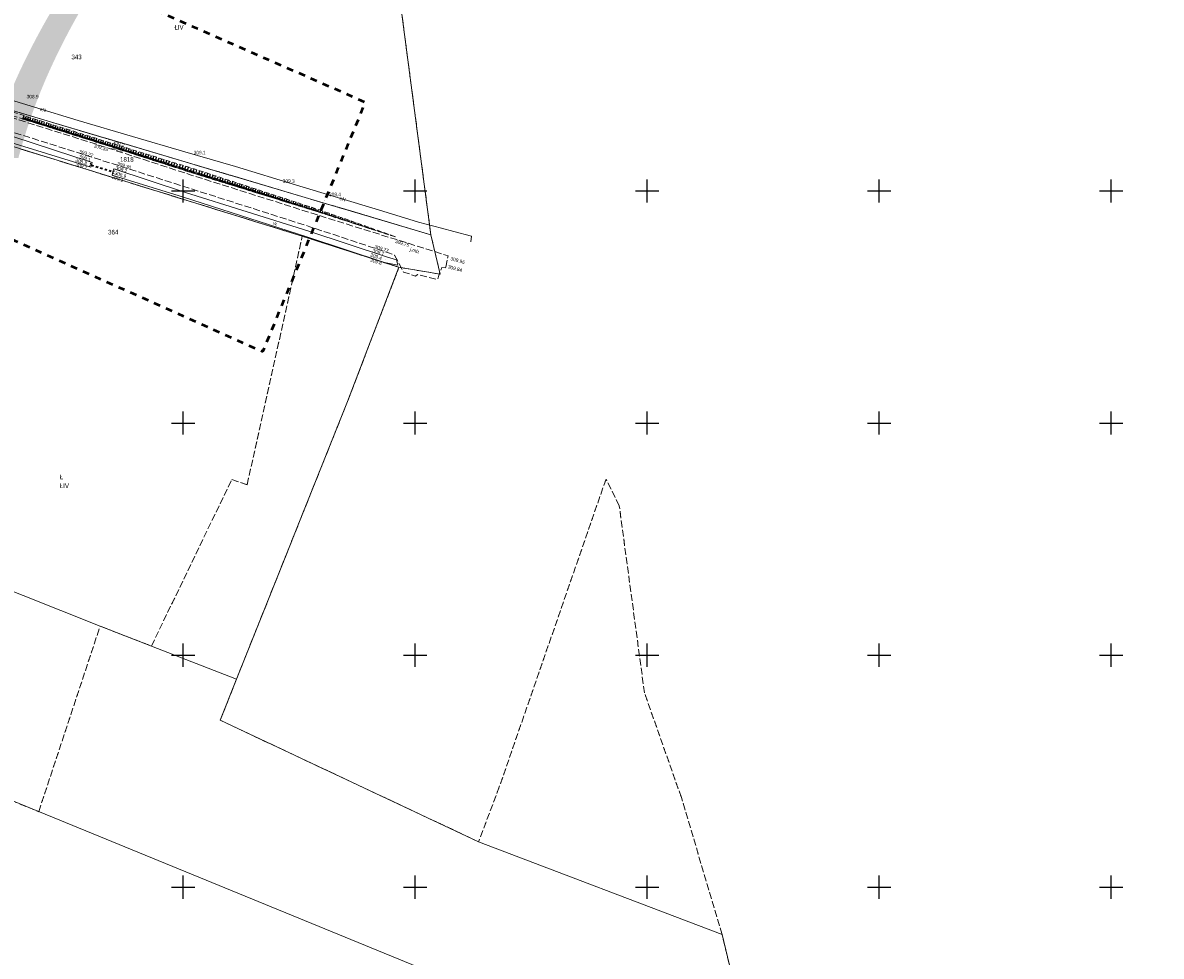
# Model space of a CAD drawing. Header units: metres. Extents: x 7523615 to 7533948, y 5492686 to 5502120.
# Tile 232 of 256: x 7531665 to 7531911, y 5497035 to 5497236. Entities that reach past the tile are written whole.
import ezdxf
from ezdxf.enums import TextEntityAlignment as Align

# ---------------------------------------------------------------- set-up
doc = ezdxf.new("R2010")
doc.units = ezdxf.units.M
for name, pattern in [('1.0_0.5', [1.5, 1, -0.5]), ('1.4_1.4', [2.8, 1.4, -1.4]), ('1.5_0.5', [2, 1.5, -0.5]), ('219-500', [0]), ('egkk-500', [2, 1.5, -0.5]), ('egug-500', [1, 0.5, -0.5]), ('otkz_500', [1, 0.5, -0.5])]:
    doc.linetypes.add(name, pattern=pattern)
doc.layers.get('0').update_dxf_attribs({"color": 2, "lineweight": 5})
doc.styles.get("Standard").update_dxf_attribs({"font": 'Working1250', "width": 0.75})

# ---------------------------------------------------------------- blocks, each defined once
blk = doc.blocks.new('203')
at = {"linetype": 'Continuous', "lineweight": 0}
h = blk.add_hatch(color=0, dxfattribs=at)
edge = h.paths.add_edge_path()
edge.add_arc((0, 0), 0.045, 0, 360)
blk = doc.blocks.new('PW01')
at = {"linetype": 'Continuous', "lineweight": 13}
h = blk.add_hatch(color=0, dxfattribs=at)
edge = h.paths.add_edge_path()
edge.add_arc((0, 0), 0.045, 0, 360)
blk = doc.blocks.new('IB05')
at = {"color": 0, "linetype": 'Continuous', "lineweight": 13}
for q in [(0.354, 0.354), (0.354, -0.354)]:
    blk.add_line((0, 0), q, dxfattribs=at)
blk = doc.blocks.new('RAMKA500K')
at = {"color": 0}
for p, q in [((100, 197.5), (100, 202.5)), ((150, 197.5), (150, 202.5)), ((200, 197.5), (200, 202.5)), ((250, 197.5), (250, 202.5)), ((300, 197.5), (300, 202.5)), ((97.5, 200), (102.5, 200)), ((147.5, 200), (152.5, 200)), ((197.5, 200), (202.5, 200)), ((247.5, 200), (252.5, 200)), ((297.5, 200), (302.5, 200)), ((100, 147.5), (100, 152.5)), ((150, 147.5), (150, 152.5)), ((200, 147.5), (200, 152.5)), ((250, 147.5), (250, 152.5)), ((300, 147.5), (300, 152.5)), ((97.5, 150), (102.5, 150)), ((147.5, 150), (152.5, 150)), ((197.5, 150), (202.5, 150)), ((247.5, 150), (252.5, 150)), ((297.5, 150), (302.5, 150)), ((100, 97.5), (100, 102.5)), ((150, 97.5), (150, 102.5)), ((200, 97.5), (200, 102.5)), ((250, 97.5), (250, 102.5)), ((300, 97.5), (300, 102.5)), ((97.5, 100), (102.5, 100)), ((147.5, 100), (152.5, 100)), ((197.5, 100), (202.5, 100)), ((247.5, 100), (252.5, 100)), ((297.5, 100), (302.5, 100)), ((100, 47.5), (100, 52.5)), ((150, 47.5), (150, 52.5)), ((200, 47.5), (200, 52.5)), ((250, 47.5), (250, 52.5)), ((300, 47.5), (300, 52.5)), ((97.5, 50), (102.5, 50)), ((147.5, 50), (152.5, 50)), ((197.5, 50), (202.5, 50)), ((247.5, 50), (252.5, 50)), ((297.5, 50), (302.5, 50))]:
    blk.add_line(p, q, dxfattribs=at)

msp = doc.modelspace()

# ---------------------------------------------------------------- linework, layer by layer
at = {"layer": '000 Inne (niezydentyfikowane)', "color": 7, "linetype": 'CONTINUOUS', "lineweight": 25, "flags": 128}
for points in [[(7531665.48, 5497215.5), (7531665.71, 5497216.24)], [(7531665.72, 5497215.42), (7531665.84, 5497215.79)], [(7531665.97, 5497215.34), (7531666.2, 5497216.08)], [(7531666.22, 5497215.27), (7531666.33, 5497215.63)], [(7531666.46, 5497215.19), (7531666.69, 5497215.93)], [(7531666.71, 5497215.11), (7531666.82, 5497215.48)], [(7531666.95, 5497215.03), (7531667.18, 5497215.77)], [(7531667.2, 5497214.96), (7531667.31, 5497215.33)], [(7531667.44, 5497214.88), (7531667.67, 5497215.62)], [(7531667.69, 5497214.8), (7531667.8, 5497215.17)], [(7531667.93, 5497214.73), (7531668.17, 5497215.46)], [(7531668.18, 5497214.65), (7531668.3, 5497215.02)], [(7531668.42, 5497214.57), (7531668.66, 5497215.31)], [(7531668.67, 5497214.49), (7531668.79, 5497214.86)], [(7531668.92, 5497214.42), (7531669.15, 5497215.15)], [(7531669.16, 5497214.34), (7531669.28, 5497214.71)], [(7531669.41, 5497214.26), (7531669.64, 5497215)], [(7531669.65, 5497214.18), (7531669.77, 5497214.55)], [(7531669.9, 5497214.11), (7531670.13, 5497214.84)], [(7531670.14, 5497214.03), (7531670.26, 5497214.4)], [(7531670.39, 5497213.95), (7531670.62, 5497214.69)], [(7531670.63, 5497213.88), (7531670.75, 5497214.24)], [(7531670.88, 5497213.8), (7531671.11, 5497214.53)], [(7531671.12, 5497213.72), (7531671.24, 5497214.09)], [(7531671.37, 5497213.64), (7531671.6, 5497214.38)], [(7531671.61, 5497213.57), (7531671.73, 5497213.93)], [(7531671.86, 5497213.49), (7531672.09, 5497214.22)], [(7531672.1, 5497213.41), (7531672.22, 5497213.78)], [(7531672.35, 5497213.33), (7531672.58, 5497214.07)], [(7531672.84, 5497213.18), (7531673.07, 5497213.92)], [(7531673.33, 5497213.03), (7531673.56, 5497213.76)], [(7531672.6, 5497213.26), (7531672.71, 5497213.62)], [(7531673.09, 5497213.1), (7531673.2, 5497213.47)], [(7531673.58, 5497212.95), (7531673.69, 5497213.32)], [(7531673.82, 5497212.87), (7531674.05, 5497213.61)], [(7531674.07, 5497212.79), (7531674.18, 5497213.16)], [(7531674.31, 5497212.72), (7531674.54, 5497213.45)], [(7531674.56, 5497212.64), (7531674.67, 5497213.01)], [(7531674.8, 5497212.56), (7531675.03, 5497213.3)], [(7531675.05, 5497212.49), (7531675.16, 5497212.85)], [(7531675.29, 5497212.41), (7531675.52, 5497213.14)], [(7531675.54, 5497212.33), (7531675.65, 5497212.7)], [(7531675.78, 5497212.25), (7531676.01, 5497212.99)], [(7531676.03, 5497212.18), (7531676.14, 5497212.54)], [(7531676.27, 5497212.1), (7531676.5, 5497212.83)], [(7531676.52, 5497212.02), (7531676.63, 5497212.39)], [(7531676.76, 5497211.94), (7531676.99, 5497212.68)], [(7531677.01, 5497211.87), (7531677.12, 5497212.24)], [(7531677.25, 5497211.79), (7531677.48, 5497212.53)], [(7531677.5, 5497211.71), (7531677.61, 5497212.08)], [(7531677.74, 5497211.64), (7531677.97, 5497212.37)], [(7531677.99, 5497211.56), (7531678.1, 5497211.93)], [(7531678.23, 5497211.48), (7531678.46, 5497212.22)], [(7531678.48, 5497211.41), (7531678.59, 5497211.77)], [(7531678.72, 5497211.33), (7531678.95, 5497212.06)], [(7531678.97, 5497211.25), (7531679.08, 5497211.62)], [(7531679.21, 5497211.17), (7531679.44, 5497211.91)], [(7531679.46, 5497211.1), (7531679.57, 5497211.46)], [(7531679.7, 5497211.02), (7531679.93, 5497211.75)], [(7531679.95, 5497210.94), (7531680.06, 5497211.31)], [(7531680.19, 5497210.87), (7531680.42, 5497211.6)], [(7531680.68, 5497210.71), (7531680.91, 5497211.45)], [(7531681.17, 5497210.56), (7531681.4, 5497211.29)], [(7531680.44, 5497210.79), (7531680.55, 5497211.16)], [(7531680.92, 5497210.63), (7531681.04, 5497211)], [(7531681.41, 5497210.48), (7531681.53, 5497210.85)], [(7531681.66, 5497210.4), (7531681.89, 5497211.14)], [(7531681.9, 5497210.33), (7531682.02, 5497210.69)], [(7531682.15, 5497210.25), (7531682.38, 5497210.98)], [(7531682.39, 5497210.17), (7531682.51, 5497210.54)], [(7531682.64, 5497210.09), (7531682.87, 5497210.83)], [(7531682.88, 5497210.02), (7531683, 5497210.38)], [(7531683.13, 5497209.94), (7531683.36, 5497210.67)], [(7531683.37, 5497209.86), (7531683.49, 5497210.23)], [(7531683.62, 5497209.79), (7531683.85, 5497210.52)], [(7531683.86, 5497209.71), (7531683.98, 5497210.08)], [(7531684.11, 5497209.63), (7531684.34, 5497210.37)], [(7531684.35, 5497209.55), (7531684.47, 5497209.92)], [(7531684.6, 5497209.48), (7531684.83, 5497210.21)], [(7531684.84, 5497209.4), (7531684.96, 5497209.77)], [(7531685.09, 5497209.32), (7531685.33, 5497210.06)], [(7531685.34, 5497209.24), (7531685.46, 5497209.61)], [(7531685.59, 5497209.16), (7531685.83, 5497209.9)], [(7531685.84, 5497209.08), (7531685.96, 5497209.45)], [(7531686.09, 5497209), (7531686.33, 5497209.75)], [(7531686.34, 5497208.92), (7531686.46, 5497209.29)], [(7531686.59, 5497208.83), (7531686.83, 5497209.59)], [(7531686.84, 5497208.75), (7531686.96, 5497209.13)], [(7531687.09, 5497208.67), (7531687.34, 5497209.43)], [(7531687.35, 5497208.59), (7531687.47, 5497208.97)], [(7531687.6, 5497208.51), (7531687.85, 5497209.27)], [(7531688.12, 5497208.34), (7531688.37, 5497209.11)], [(7531688.63, 5497208.18), (7531688.88, 5497208.95)], [(7531687.86, 5497208.42), (7531687.98, 5497208.81)], [(7531688.38, 5497208.26), (7531688.5, 5497208.65)], [(7531688.89, 5497208.09), (7531689.02, 5497208.48)], [(7531689.15, 5497208.01), (7531689.4, 5497208.79)], [(7531689.41, 5497207.92), (7531689.54, 5497208.32)], [(7531689.68, 5497207.84), (7531689.93, 5497208.63)], [(7531689.94, 5497207.76), (7531690.07, 5497208.15)], [(7531690.2, 5497207.67), (7531690.46, 5497208.46)], [(7531690.47, 5497207.59), (7531690.6, 5497207.98)], [(7531690.73, 5497207.5), (7531690.99, 5497208.3)], [(7531691, 5497207.41), (7531691.13, 5497207.81)], [(7531691.27, 5497207.33), (7531691.52, 5497208.13)], [(7531691.54, 5497207.24), (7531691.66, 5497207.64)], [(7531691.8, 5497207.16), (7531692.06, 5497207.96)], [(7531692.07, 5497207.07), (7531692.2, 5497207.47)], [(7531692.34, 5497206.98), (7531692.61, 5497207.79)], [(7531692.62, 5497206.89), (7531692.75, 5497207.3)], [(7531692.89, 5497206.81), (7531693.15, 5497207.62)], [(7531693.16, 5497206.72), (7531693.29, 5497207.13)], [(7531693.44, 5497206.63), (7531693.7, 5497207.45)], [(7531693.71, 5497206.54), (7531693.84, 5497206.95)], [(7531693.99, 5497206.45), (7531694.25, 5497207.28)], [(7531694.27, 5497206.36), (7531694.4, 5497206.78)], [(7531694.54, 5497206.27), (7531694.81, 5497207.11)], [(7531694.82, 5497206.18), (7531694.96, 5497206.6)], [(7531695.1, 5497206.09), (7531695.37, 5497206.93)], [(7531695.38, 5497206), (7531695.52, 5497206.42)], [(7531695.66, 5497205.91), (7531695.94, 5497206.76)], [(7531696.23, 5497205.73), (7531696.5, 5497206.58)], [(7531696.8, 5497205.55), (7531697.08, 5497206.4)], [(7531695.95, 5497205.82), (7531696.08, 5497206.25)], [(7531696.52, 5497205.64), (7531696.65, 5497206.07)], [(7531697.09, 5497205.46), (7531697.22, 5497205.88)], [(7531697.37, 5497205.36), (7531697.65, 5497206.22)], [(7531697.66, 5497205.27), (7531697.8, 5497205.7)], [(7531697.95, 5497205.18), (7531698.23, 5497206.04)], [(7531698.24, 5497205.08), (7531698.38, 5497205.52)], [(7531698.53, 5497204.99), (7531698.81, 5497205.86)], [(7531698.82, 5497204.9), (7531698.97, 5497205.33)], [(7531699.12, 5497204.8), (7531699.4, 5497205.68)], [(7531699.41, 5497204.71), (7531699.55, 5497205.15)], [(7531699.71, 5497204.61), (7531699.99, 5497205.5)], [(7531700, 5497204.52), (7531700.15, 5497204.96)], [(7531700.3, 5497204.42), (7531700.59, 5497205.31)], [(7531700.6, 5497204.33), (7531700.74, 5497204.77)], [(7531700.9, 5497204.23), (7531701.18, 5497205.13)], [(7531701.2, 5497204.13), (7531701.34, 5497204.58)], [(7531701.5, 5497204.04), (7531701.79, 5497204.94)], [(7531701.8, 5497203.94), (7531701.94, 5497204.39)], [(7531702.1, 5497203.84), (7531702.38, 5497204.75)], [(7531702.4, 5497203.75), (7531702.54, 5497204.2)], [(7531702.7, 5497203.66), (7531702.98, 5497204.56)], [(7531703, 5497203.57), (7531703.14, 5497204.01)], [(7531703.29, 5497203.47), (7531703.57, 5497204.36)], [(7531703.88, 5497203.29), (7531704.16, 5497204.17)], [(7531704.46, 5497203.11), (7531704.73, 5497203.98)], [(7531703.59, 5497203.38), (7531703.73, 5497203.83)], [(7531704.17, 5497203.2), (7531704.31, 5497203.64)], [(7531704.75, 5497203.02), (7531704.89, 5497203.46)], [(7531705.04, 5497202.93), (7531705.31, 5497203.8)], [(7531705.33, 5497202.84), (7531705.46, 5497203.27)], [(7531705.61, 5497202.76), (7531705.88, 5497203.61)], [(7531705.89, 5497202.67), (7531706.03, 5497203.09)], [(7531706.18, 5497202.58), (7531706.44, 5497203.43)], [(7531706.46, 5497202.49), (7531706.59, 5497202.92)], [(7531706.73, 5497202.41), (7531706.99, 5497203.25)], [(7531707.01, 5497202.32), (7531707.14, 5497202.74)], [(7531707.29, 5497202.24), (7531707.54, 5497203.07)], [(7531707.56, 5497202.15), (7531707.69, 5497202.56)], [(7531707.84, 5497202.07), (7531708.09, 5497202.89)], [(7531708.11, 5497201.98), (7531708.23, 5497202.39)], [(7531708.38, 5497201.9), (7531708.63, 5497202.71)], [(7531708.65, 5497201.82), (7531708.77, 5497202.22)], [(7531708.91, 5497201.73), (7531709.16, 5497202.54)], [(7531709.18, 5497201.65), (7531709.3, 5497202.05)], [(7531709.45, 5497201.57), (7531709.69, 5497202.36)], [(7531709.71, 5497201.49), (7531709.83, 5497201.88)], [(7531709.97, 5497201.4), (7531710.22, 5497202.19)], [(7531710.23, 5497201.32), (7531710.35, 5497201.72)], [(7531710.49, 5497201.24), (7531710.73, 5497202.02)], [(7531710.75, 5497201.16), (7531710.87, 5497201.55)], [(7531711.01, 5497201.08), (7531711.25, 5497201.86)], [(7531711.52, 5497200.93), (7531711.75, 5497201.69)], [(7531712.02, 5497200.77), (7531712.26, 5497201.53)], [(7531711.26, 5497201), (7531711.38, 5497201.39)], [(7531711.77, 5497200.85), (7531711.89, 5497201.23)], [(7531712.27, 5497200.69), (7531712.39, 5497201.07)], [(7531712.52, 5497200.61), (7531712.75, 5497201.36)], [(7531712.77, 5497200.54), (7531712.89, 5497200.91)], [(7531713.02, 5497200.46), (7531713.25, 5497201.2)], [(7531713.26, 5497200.38), (7531713.38, 5497200.75)], [(7531713.51, 5497200.31), (7531713.74, 5497201.04)], [(7531713.75, 5497200.23), (7531713.86, 5497200.6)], [(7531713.99, 5497200.16), (7531714.22, 5497200.89)], [(7531714.23, 5497200.08), (7531714.35, 5497200.45)], [(7531714.47, 5497200.01), (7531714.7, 5497200.73)], [(7531714.71, 5497199.94), (7531714.82, 5497200.29)], [(7531714.95, 5497199.86), (7531715.18, 5497200.57)], [(7531715.2, 5497199.79), (7531715.31, 5497200.14)], [(7531715.44, 5497199.71), (7531715.66, 5497200.42)], [(7531715.68, 5497199.64), (7531715.79, 5497199.99)], [(7531715.92, 5497199.56), (7531716.14, 5497200.26)], [(7531716.17, 5497199.49), (7531716.27, 5497199.83)], [(7531716.41, 5497199.41), (7531716.62, 5497200.1)], [(7531716.65, 5497199.33), (7531716.76, 5497199.68)], [(7531716.89, 5497199.26), (7531717.11, 5497199.94)], [(7531717.14, 5497199.18), (7531717.24, 5497199.52)], [(7531717.38, 5497199.11), (7531717.59, 5497199.78)], [(7531717.62, 5497199.03), (7531717.72, 5497199.37)], [(7531717.86, 5497198.96), (7531718.07, 5497199.63)], [(7531718.11, 5497198.88), (7531718.21, 5497199.22)], [(7531718.35, 5497198.81), (7531718.55, 5497199.47)], [(7531718.59, 5497198.73), (7531718.69, 5497199.06)], [(7531718.83, 5497198.66), (7531719.04, 5497199.31)], [(7531719.32, 5497198.51), (7531719.52, 5497199.15)], [(7531719.08, 5497198.58), (7531719.18, 5497198.91)], [(7531719.56, 5497198.43), (7531719.66, 5497198.75)], [(7531719.8, 5497198.36), (7531720, 5497199)], [(7531720.04, 5497198.28), (7531720.14, 5497198.6)], [(7531720.29, 5497198.21), (7531720.48, 5497198.84)], [(7531720.53, 5497198.13), (7531720.63, 5497198.45)], [(7531720.77, 5497198.06), (7531720.96, 5497198.68)], [(7531721.01, 5497197.98), (7531721.11, 5497198.29)], [(7531721.26, 5497197.91), (7531721.45, 5497198.52)], [(7531721.5, 5497197.83), (7531721.59, 5497198.14)], [(7531721.74, 5497197.76), (7531721.93, 5497198.37)], [(7531721.98, 5497197.68), (7531722.08, 5497197.98)], [(7531722.23, 5497197.61), (7531722.41, 5497198.21)], [(7531722.47, 5497197.53), (7531722.56, 5497197.83)], [(7531722.71, 5497197.46), (7531722.89, 5497198.05)], [(7531722.95, 5497197.38), (7531723.04, 5497197.68)], [(7531723.2, 5497197.31), (7531723.38, 5497197.89)], [(7531723.44, 5497197.23), (7531723.53, 5497197.52)], [(7531723.68, 5497197.16), (7531723.86, 5497197.74)], [(7531723.92, 5497197.08), (7531724.01, 5497197.37)], [(7531724.16, 5497197.01), (7531724.34, 5497197.58)], [(7531724.41, 5497196.93), (7531724.49, 5497197.22)], [(7531724.65, 5497196.86), (7531724.82, 5497197.42)], [(7531724.89, 5497196.78), (7531724.98, 5497197.06)], [(7531725.13, 5497196.71), (7531725.31, 5497197.26)], [(7531725.38, 5497196.63), (7531725.46, 5497196.91)], [(7531725.62, 5497196.56), (7531725.79, 5497197.11)], [(7531725.86, 5497196.48), (7531725.95, 5497196.75)], [(7531726.1, 5497196.41), (7531726.27, 5497196.95)], [(7531726.35, 5497196.33), (7531726.43, 5497196.6)], [(7531726.59, 5497196.26), (7531726.75, 5497196.79)], [(7531727.07, 5497196.11), (7531727.24, 5497196.63)], [(7531726.83, 5497196.18), (7531726.91, 5497196.45)], [(7531727.32, 5497196.03), (7531727.4, 5497196.29)], [(7531727.56, 5497195.96), (7531727.72, 5497196.47)], [(7531727.8, 5497195.88), (7531727.88, 5497196.14)], [(7531728.04, 5497195.8), (7531728.2, 5497196.32)], [(7531728.28, 5497195.73), (7531728.36, 5497195.98)], [(7531728.53, 5497195.65), (7531728.68, 5497196.16)], [(7531728.77, 5497195.58), (7531728.85, 5497195.83)], [(7531729.01, 5497195.5), (7531729.17, 5497196)], [(7531729.25, 5497195.43), (7531729.33, 5497195.68)], [(7531729.5, 5497195.35), (7531729.65, 5497195.84)], [(7531729.74, 5497195.27), (7531729.81, 5497195.51)], [(7531729.98, 5497195.2), (7531730.13, 5497195.67)], [(7531730.22, 5497195.12), (7531730.3, 5497195.35)], [(7531730.46, 5497195.04), (7531730.61, 5497195.5)], [(7531730.7, 5497194.96), (7531730.78, 5497195.19)], [(7531730.94, 5497194.88), (7531731.09, 5497195.33)], [(7531731.19, 5497194.81), (7531731.26, 5497195.03)], [(7531731.43, 5497194.73), (7531731.57, 5497195.16)], [(7531731.67, 5497194.65), (7531731.74, 5497194.86)], [(7531731.91, 5497194.57), (7531732.05, 5497194.99)], [(7531732.15, 5497194.49), (7531732.22, 5497194.7)], [(7531732.39, 5497194.42), (7531732.52, 5497194.82)], [(7531732.63, 5497194.34), (7531732.7, 5497194.54)], [(7531732.88, 5497194.26), (7531733, 5497194.65)], [(7531733.12, 5497194.18), (7531733.18, 5497194.37)], [(7531733.36, 5497194.11), (7531733.48, 5497194.48)], [(7531733.6, 5497194.03), (7531733.66, 5497194.21)], [(7531733.84, 5497193.95), (7531733.96, 5497194.31)], [(7531734.33, 5497193.79), (7531734.44, 5497194.14)], [(7531734.08, 5497193.87), (7531734.14, 5497194.05)], [(7531734.57, 5497193.72), (7531734.62, 5497193.89)], [(7531734.81, 5497193.64), (7531734.92, 5497193.97)], [(7531735.05, 5497193.56), (7531735.1, 5497193.72)], [(7531735.29, 5497193.48), (7531735.39, 5497193.8)], [(7531735.53, 5497193.41), (7531735.58, 5497193.56)], [(7531735.77, 5497193.33), (7531735.87, 5497193.63)], [(7531736.02, 5497193.25), (7531736.06, 5497193.4)], [(7531736.26, 5497193.17), (7531736.35, 5497193.46)], [(7531736.5, 5497193.09), (7531736.54, 5497193.23)], [(7531736.74, 5497193.02), (7531736.83, 5497193.29)], [(7531736.98, 5497192.94), (7531737.02, 5497193.07)], [(7531737.22, 5497192.86), (7531737.31, 5497193.12)], [(7531737.46, 5497192.78), (7531737.51, 5497192.91)], [(7531737.71, 5497192.7), (7531737.79, 5497192.95)], [(7531737.95, 5497192.63), (7531737.99, 5497192.75)], [(7531738.19, 5497192.55), (7531738.26, 5497192.78)], [(7531738.43, 5497192.47), (7531738.47, 5497192.58)], [(7531738.67, 5497192.39), (7531738.74, 5497192.61)], [(7531738.91, 5497192.32), (7531738.95, 5497192.42)], [(7531739.16, 5497192.24), (7531739.22, 5497192.44)], [(7531739.4, 5497192.16), (7531739.43, 5497192.26)], [(7531739.64, 5497192.08), (7531739.7, 5497192.27)], [(7531739.88, 5497192), (7531739.91, 5497192.09)], [(7531740.12, 5497191.93), (7531740.18, 5497192.1)], [(7531740.36, 5497191.85), (7531740.39, 5497191.93)], [(7531740.6, 5497191.77), (7531740.66, 5497191.93)], [(7531740.85, 5497191.69), (7531740.87, 5497191.77)], [(7531741.09, 5497191.61), (7531741.13, 5497191.76)], [(7531741.33, 5497191.54), (7531741.35, 5497191.61)], [(7531741.57, 5497191.46), (7531741.61, 5497191.59)], [(7531741.81, 5497191.38), (7531741.83, 5497191.44)], [(7531742.05, 5497191.3), (7531742.09, 5497191.42)], [(7531742.29, 5497191.23), (7531742.31, 5497191.28)], [(7531742.54, 5497191.15), (7531742.57, 5497191.25)], [(7531742.78, 5497191.07), (7531742.79, 5497191.12)], [(7531743.02, 5497190.99), (7531743.05, 5497191.08)], [(7531743.26, 5497190.91), (7531743.27, 5497190.95)], [(7531743.5, 5497190.84), (7531743.53, 5497190.91)], [(7531743.74, 5497190.76), (7531743.75, 5497190.79)], [(7531743.99, 5497190.68), (7531744, 5497190.74)], [(7531744.23, 5497190.6), (7531744.23, 5497190.63)], [(7531744.47, 5497190.52), (7531744.48, 5497190.57)], [(7531744.71, 5497190.45), (7531744.72, 5497190.46)], [(7531744.95, 5497190.37), (7531744.96, 5497190.4)], [(7531745.19, 5497190.29), (7531745.2, 5497190.3)], [(7531745.43, 5497190.21), (7531745.44, 5497190.23)]]:
    msp.add_lwpolyline(points, dxfattribs=at)
at = {"layer": '217-kontur klasyfikacyjny', "color": 7, "linetype": 'egkk-500', "lineweight": 18, "flags": 128}
for points in [[(7531753.38, 5497190.57), (7531744.54, 5497257.81)], [(7531725.68, 5497190.26), (7531623.42, 5497221.92)], [(7531648.85, 5497221.58), (7531753.38, 5497190.57)], [(7531713.79, 5497136.72), (7531725.68, 5497190.26)], [(7531746.5, 5497183.55), (7531725.68, 5497190.26)], [(7531735.43, 5497154.67), (7531746.5, 5497183.55)], [(7531711.5, 5497094.83), (7531735.43, 5497154.67)], [(7531693.18, 5497101.96), (7531710.48, 5497137.83)], [(7531710.48, 5497137.83), (7531713.79, 5497136.72)], [(7531791.13, 5497137.94), (7531768.13, 5497071.59)], [(7531793.98, 5497132.19), (7531791.13, 5497137.94)], [(7531799.42, 5497091.84), (7531793.98, 5497132.19)], [(7531668.87, 5497066.27), (7531682.1, 5497106.24)], [(7531682.1, 5497106.24), (7531693.18, 5497101.96)], [(7531708, 5497085.96), (7531711.5, 5497094.83)], [(7531807.37, 5497069.32), (7531799.42, 5497091.84)], [(7531763.66, 5497059.79), (7531708, 5497085.96)], [(7531635.12, 5497080.1), (7531668.87, 5497066.27)], [(7531768.13, 5497071.59), (7531763.66, 5497059.79)], [(7531816.15, 5497039.79), (7531807.37, 5497069.32)], [(7531825.11, 5497002.26), (7531816.15, 5497039.79)]]:
    msp.add_lwpolyline(points, dxfattribs=at)
at = {"layer": '218-kontur użytku gruntowego', "color": 7, "linetype": 'egug-500', "lineweight": 18, "flags": 128}
for points in [[(7531753.38, 5497190.57), (7531744.54, 5497257.81)], [(7531623.42, 5497221.92), (7531725.68, 5497190.26)], [(7531753.38, 5497190.57), (7531648.85, 5497221.58)], [(7531713.79, 5497136.72), (7531725.68, 5497190.26)], [(7531725.68, 5497190.26), (7531746.5, 5497183.55)], [(7531755.38, 5497182.07), (7531753.38, 5497190.57)], [(7531735.43, 5497154.67), (7531746.5, 5497183.55)], [(7531746.5, 5497183.55), (7531755.38, 5497182.07)], [(7531711.5, 5497094.83), (7531735.43, 5497154.67)], [(7531693.18, 5497101.96), (7531710.48, 5497137.83)], [(7531710.48, 5497137.83), (7531713.79, 5497136.72)], [(7531791.13, 5497137.94), (7531768.13, 5497071.59)], [(7531793.98, 5497132.19), (7531791.13, 5497137.94)], [(7531799.42, 5497091.84), (7531793.98, 5497132.19)], [(7531668.87, 5497066.27), (7531682.1, 5497106.24)], [(7531682.1, 5497106.24), (7531693.18, 5497101.96)], [(7531708, 5497085.96), (7531711.5, 5497094.83)], [(7531807.37, 5497069.32), (7531799.42, 5497091.84)], [(7531763.66, 5497059.79), (7531708, 5497085.96)], [(7531635.12, 5497080.1), (7531668.87, 5497066.27)], [(7531768.13, 5497071.59), (7531763.66, 5497059.79)], [(7531816.15, 5497039.79), (7531807.37, 5497069.32)], [(7531825.11, 5497002.26), (7531816.15, 5497039.79)]]:
    msp.add_lwpolyline(points, dxfattribs=at)
at = {"layer": '219-działka ewidencyjna', "color": 3, "linetype": '219-500', "lineweight": 18, "flags": 128}
for points in [[(7531744.54, 5497257.81), (7531753.38, 5497190.57)], [(7531623.42, 5497221.92), (7531725.68, 5497190.26)], [(7531648.85, 5497221.58), (7531753.38, 5497190.57)], [(7531725.68, 5497190.26), (7531746.5, 5497183.55)], [(7531753.38, 5497190.57), (7531755.38, 5497182.07)], [(7531735.43, 5497154.67), (7531746.5, 5497183.55)], [(7531746.5, 5497183.55), (7531755.38, 5497182.07)], [(7531711.5, 5497094.83), (7531735.43, 5497154.67)], [(7531581.76, 5497146.15), (7531682.1, 5497106.24)], [(7531559.99, 5497110.88), (7531825.11, 5497002.26)], [(7531682.1, 5497106.24), (7531693.18, 5497101.96)], [(7531693.18, 5497101.96), (7531711.5, 5497094.83)], [(7531711.5, 5497094.83), (7531708, 5497085.96)], [(7531763.66, 5497059.79), (7531708, 5497085.96)], [(7531763.66, 5497059.79), (7531816.15, 5497039.79)], [(7531825.11, 5497002.26), (7531816.15, 5497039.79)]]:
    msp.add_lwpolyline(points, dxfattribs=at)
at = {"layer": 'jezdnia', "color": 7, "linetype": '1.5_0.5', "lineweight": 18, "flags": 128}
msp.add_lwpolyline([(7531756.58, 5497183.47), (7531755.71, 5497183.54), (7531754.82, 5497180.92), (7531750.51, 5497181.98), (7531750.1, 5497181.68), (7531747.45, 5497182.53), (7531746.53, 5497184.33), (7531745.51, 5497186.17), (7531744.23, 5497186.69), (7531727.32, 5497192.29), (7531700.84, 5497200.75), (7531685.39, 5497205.67), (7531680.55, 5497207.22), (7531651.12, 5497216.52), (7531622.64, 5497225.35), (7531623.97, 5497227.99), (7531652.07, 5497219.27), (7531684.06, 5497209.18), (7531701.74, 5497203.44), (7531728.93, 5497194.83), (7531745.74, 5497189.59), (7531757.1, 5497186.04)], close=True, dxfattribs=at)
at = {"layer": 'przepust', "color": 7, "linetype": 'otkz_500', "lineweight": 35, "flags": 128}
msp.add_lwpolyline([(7531680.22, 5497205.57), (7531684.85, 5497204.14)], dxfattribs=at)
at = {"layer": 'przewód elektroenergetyczny podziemny', "color": 7, "linetype": 'CONTINUOUS', "lineweight": 18, "flags": 128}
msp.add_lwpolyline([(7531658.51, 5497220.92), (7531677.4, 5497215.18), (7531689.12, 5497211.74), (7531700.39, 5497208.42), (7531711.26, 5497205.24), (7531724.44, 5497201.26), (7531742.13, 5497195.95), (7531750.75, 5497193.3), (7531754.04, 5497192.44), (7531755.67, 5497192), (7531758.32, 5497191.26), (7531762.16, 5497190.29), (7531761.99, 5497189.05)], dxfattribs=at)
at = {"layer": 'rów przydrożny (poligon)', "color": 7, "linetype": 'CONTINUOUS', "lineweight": 18, "flags": 128}
for points in [[(7531680.41, 5497206.17), (7531680.22, 5497205.57), (7531680.1, 5497205.11), (7531650.42, 5497214.25), (7531621.76, 5497223.04), (7531619.27, 5497223.85), (7531605.63, 5497228.22), (7531606.28, 5497230.1), (7531619.71, 5497225.45), (7531622.25, 5497224.49), (7531650.76, 5497215.86)], [(7531745.95, 5497185.13), (7531746.25, 5497183.99), (7531743.38, 5497184.59), (7531726.65, 5497190.15), (7531700.05, 5497198.67), (7531684.72, 5497203.44), (7531684.85, 5497204.14), (7531685.08, 5497204.79), (7531700.49, 5497199.69), (7531727.07, 5497191.31), (7531743.85, 5497185.82)]]:
    msp.add_lwpolyline(points, close=True, dxfattribs=at)
at = {"layer": 'skarpa nieumocniona', "color": 7, "linetype": '1.0_0.5', "lineweight": 18, "flags": 128}
msp.add_lwpolyline([(7531607.31, 5497233.71), (7531625.39, 5497229.18), (7531652.62, 5497220.36), (7531684.61, 5497210.28), (7531702.39, 5497204.75), (7531729.6, 5497195.86), (7531745.91, 5497190.06), (7531729.22, 5497195.44), (7531701.92, 5497203.9), (7531684.24, 5497209.59), (7531652.2, 5497219.68), (7531624.91, 5497228.3)], close=True, dxfattribs=at)
msp.add_lwpolyline([(7531607.31, 5497233.71), (7531625.39, 5497229.18), (7531652.62, 5497220.36), (7531684.61, 5497210.28), (7531702.39, 5497204.75), (7531729.6, 5497195.86), (7531745.91, 5497190.06), (7531729.22, 5497195.44), (7531701.92, 5497203.9), (7531684.24, 5497209.59), (7531652.2, 5497219.68), (7531624.91, 5497228.3)], close=True, dxfattribs=at)
at = {"layer": 'Zakres', "color": 5, "linetype": '1.4_1.4', "lineweight": 50, "flags": 128}
msp.add_lwpolyline([(7531743.27, 5499246.67), (7531674.19, 5499075.04), (7531617.16, 5499130.01), (7531497.22, 5499019.6), (7531360.69, 5498909.88), (7531137.38, 5498723.26), (7530837.96, 5498471.05), (7530827.29, 5498468.56), (7530555.83, 5498209.93), (7530490.21, 5498246.48), (7530415.42, 5498175.93), (7530370.97, 5498140.65), (7530313.12, 5498105.37), (7530175.54, 5498113.13), (7530201.64, 5498273.29), (7530135.32, 5498299.4), (7530095.81, 5498250.01), (7529934.94, 5498278.94), (7529886.55, 5498254.6), (7529886.96, 5498227.43), (7529861.56, 5498166.05), (7529795.24, 5498157.58), (7529752.2, 5498064.45), (7529512.79, 5498134.24), (7529497.7, 5498245.62), (7529418.48, 5498260.59), (7529163.77, 5498290.23), (7529123.55, 5498137.12), (7529361.33, 5498088.44), (7529468.57, 5498017.18), (7529499.62, 5497998.73), (7529568.05, 5497998.13), (7529612.5, 5497967.79), (7529759.26, 5497962.85), (7529731.04, 5497742.01), (7529837.62, 5497773.43), (7529926.26, 5498000.98), (7530249.5, 5497965.97), (7530399.55, 5498036.46), (7530504.33, 5498041.17), (7530550.19, 5498000.25), (7530485.28, 5497939.57), (7530567.12, 5497896.53), (7530578.58, 5497865.95), (7530414.96, 5497723.67), (7530456.35, 5497670.63), (7530620.04, 5497828.68), (7530672.25, 5497834.44), (7530708.23, 5497874.66), (7530802.89, 5497949.74), (7531291.02, 5497844.85), (7531633.86, 5497783.35), (7531723.76, 5497752.95), (7531716.74, 5497689.82), (7531638.86, 5497701.8), (7531607.99, 5497651.88), (7531593.17, 5497646.23), (7531554.37, 5497551.69), (7531542.2, 5497533.11), (7531433.37, 5497444.09), (7531365.28, 5497382.71), (7531307.01, 5497340.61), (7531265.62, 5497313.74), (7531154.14, 5497225.54), (7531069.47, 5497140.17), (7531095.58, 5497066.79), (7531227.52, 5497061.86), (7531269.85, 5497013.88), (7531267.74, 5496900.28), (7531245.86, 5496824.79), (7531285.37, 5496797.98), (7531257.86, 5496726.01), (7531235.28, 5496726.72), (7531225.4, 5496699.91), (7531197.11, 5496699.88), (7531185.19, 5496624.41), (7531253.8, 5496571.67), (7531243.22, 5496477.48), (7531256.45, 5496456.49), (7531351.7, 5496436.03), (7531399.67, 5496549.62), (7531437.77, 5496640.64), (7531396.85, 5496663.92), (7531455.59, 5496799.21), (7531464.06, 5496818.26), (7531468.64, 5496848.96), (7531480.28, 5496877.18), (7531555.07, 5497002.95), (7531557.66, 5497022.17), (7531504.63, 5497031.87), (7531386.27, 5497072.44), (7531447.65, 5497179.68), (7531472.88, 5497186.56), (7531542.73, 5497165.75), (7531534.96, 5497117.77), (7531587.88, 5497105.78), (7531625.63, 5497206.32), (7531717.2, 5497165.38), (7531739.28, 5497219.08), (7531634.8, 5497264.88), (7531650.32, 5497306.51), (7531689.66, 5497342.67), (7531724.67, 5497377.51), (7531750.16, 5497383.41), (7531790.73, 5497415.16), (7531807.49, 5497435.8), (7531857.05, 5497525.94), (7531880.16, 5497531.76), (7531912.79, 5497579.21), (7531951.42, 5497582.56), (7531983.17, 5497634.77), (7532010.16, 5497686.45), (7532022.45, 5497715.67), (7532045.96, 5497826.68), (7532028.32, 5497890.18), (7532058.84, 5497978.73), (7532130.81, 5498096.73), (7532169.26, 5498228.67), (7532173.67, 5498272.59), (7532173.45, 5498329.02), (7532174.2, 5498362.37), (7532178.84, 5498457.8), (7532136.75, 5498585.56), (7532124.81, 5498799.34), (7532152.62, 5498813.57), (7532125.69, 5499032.47), (7532124.99, 5499095.27), (7532200.95, 5499066.75), (7532264.33, 5499123.02), (7532116.22, 5499183.81), (7531993.34, 5499227.79), (7531913.61, 5499254.72), (7531816.6, 5499290.94), (7531739.75, 5499297.76), (7531571.83, 5499328.1), (7531549.25, 5499297.76), (7531536.55, 5499281.53), (7531425.08, 5499226.5), (7531439.19, 5499201.8), (7531552.78, 5499254.72), (7531607.81, 5499273.77), (7531677.13, 5499271.21)], close=True, dxfattribs=at)

# ---------------------------------------------------------------- block references
at = {"layer": '203-punkt graniczny', "color": 3, "linetype": 'CONTINUOUS', "lineweight": 18}
for p in [(7531725.68, 5497190.26), (7531753.38, 5497190.57), (7531746.5, 5497183.55), (7531755.38, 5497182.07), (7531735.43, 5497154.67), (7531682.1, 5497106.24), (7531693.18, 5497101.96), (7531711.5, 5497094.83), (7531708, 5497085.96), (7531763.66, 5497059.79), (7531816.15, 5497039.79)]:
    msp.add_blockref('203', p, dxfattribs=at)
at = {"layer": 'pikieta naturalna', "color": 7, "linetype": 'CONTINUOUS', "lineweight": 13}
for p in [(7531684.24, 5497209.59), (7531684.61, 5497210.28), (7531701.27, 5497206.9), (7531680.1, 5497205.11), (7531680.22, 5497205.57), (7531680.41, 5497206.17), (7531684.85, 5497204.14), (7531685.08, 5497204.79), (7531684.72, 5497203.44), (7531720.47, 5497200.76), (7531730.43, 5497197.88), (7531743.38, 5497184.59), (7531743.52, 5497185.33), (7531743.85, 5497185.82)]:
    msp.add_blockref('PW01', p, dxfattribs=at)
at = {"layer": 'pikieta sztuczna', "color": 7, "linetype": 'CONTINUOUS', "lineweight": 13}
for p in [(7531684.06, 5497209.18), (7531680.55, 5497207.22), (7531685.39, 5497205.67), (7531745.74, 5497189.59), (7531744.23, 5497186.69), (7531757.1, 5497186.04), (7531756.58, 5497183.47)]:
    msp.add_blockref('PW01', p, dxfattribs=at)
at = {"layer": 'przepust', "color": 7, "linetype": 'CONTINUOUS', "lineweight": 35}
for p, rotation in [((7531680.22, 5497205.57), 522.836), ((7531684.85, 5497204.14), 342.836)]:
    msp.add_blockref('IB05', p, dxfattribs=dict(at, rotation=rotation))
at = {"layer": 'Wstawianie ramki sekcyjnej z opisem', "color": 7, "linetype": 'CONTINUOUS', "lineweight": 13}
msp.add_blockref('RAMKA500K', (7531600, 5497000), dxfattribs=at)

# ---------------------------------------------------------------- texts
at = {"layer": '209-oznaczenie konturu klasyfikacyjnego', "color": 7, "linetype": 'CONTINUOUS', "lineweight": 18, "width": 0.79}
for p in [(7531698.12, 5497235.77), (7531673.43, 5497136.98)]:
    msp.add_text('ŁIV', height=1, dxfattribs=at).set_placement(p, align=Align.TOP_LEFT)
at = {"layer": '210-oznaczenie konturu użytku gruntowego', "color": 7, "linetype": 'CONTINUOUS', "lineweight": 18, "width": 0.79}
msp.add_text('Ł', height=1, dxfattribs=at).set_placement((7531673.43, 5497137.88))
at = {"layer": '211-numer działki ewidencyjnej', "color": 3, "linetype": 'CONTINUOUS', "lineweight": 18, "width": 0.79}
for s, p in [('343', (7531675.93, 5497228.38)), ('1818', (7531686.4, 5497206.31))]:
    msp.add_text(s, height=1, dxfattribs=at).set_placement(p)
msp.add_text('364', height=1, dxfattribs=at).set_placement((7531683.82, 5497191.63), align=Align.TOP_LEFT)
at = {"layer": '995-Tekst dodatkowy duży', "color": 6, "linetype": 'CONTINUOUS', "lineweight": 35, "oblique": 15, "width": 0.79}
msp.add_text('27', height=68.359, dxfattribs=at).set_placement((7531604.82, 5497207.07))
at = {"layer": 'jezdnia-Atr17', "color": 7, "width": 0.9}
msp.add_text('j.mb.', height=0.75, rotation=342.646, dxfattribs=at).set_placement((7531748.8, 5497187.11))
at = {"layer": 'pikieta naturalna-Atr2', "color": 7, "width": 0.9}
for s, p in [('308.9', (7531666.26, 5497219.96)), ('309.1', (7531702.27, 5497207.9)), ('309.3', (7531721.47, 5497201.76)), ('309.4', (7531731.43, 5497198.88))]:
    msp.add_text(s, height=0.75, dxfattribs=at).set_placement(p)
msp.add_text('309.3', height=0.75, rotation=342.16, dxfattribs=at).set_placement((7531684.54, 5497209.49), align=Align.MIDDLE_LEFT)
for s, rotation, p in [('309.2', 342.723, (7531684.77, 5497210.23)), ('309.1', 341.902, (7531677.5, 5497207.12)), ('309.2', 341.687, (7531685.36, 5497204.7)), ('309.7', 341.883, (7531740.73, 5497186.84)), ('309.4', 341.616, (7531740.25, 5497185.92))]:
    msp.add_text(s, height=0.75, rotation=rotation, dxfattribs=at).set_placement(p)
for s, rotation, p in [('308.8', 341.902, (7531676.92, 5497207.06)), ('309.1', 342.883, (7531676.99, 5497206.07)), ('308.9', 341.687, (7531685.39, 5497204.25)), ('309.1', 342.716, (7531684.75, 5497203.43)), ('309.8', 341.616, (7531740.47, 5497185.56))]:
    msp.add_text(s, height=0.75, rotation=rotation, dxfattribs=at).set_placement(p, align=Align.TOP_LEFT)
at = {"layer": 'pikieta sztuczna-Atr2', "color": 7, "width": 0.9}
for s, rotation, p in [('309.27', 342.463, (7531677.5, 5497208.19)), ('309.30', 342.336, (7531685.68, 5497205.58)), ('309.77', 341.676, (7531741.19, 5497187.7)), ('309.84', 344.607, (7531756.98, 5497183.36))]:
    msp.add_text(s, height=0.75, rotation=rotation, dxfattribs=at).set_placement(p)
for s, rotation, p in [('309.35', 342.494, (7531680.89, 5497210.18)), ('309.75', 342.646, (7531745.81, 5497189.57)), ('309.96', 343.583, (7531757.76, 5497185.84))]:
    msp.add_text(s, height=0.75, rotation=rotation, dxfattribs=at).set_placement(p, align=Align.TOP_LEFT)
at = {"layer": 'przewód elektroenergetyczny podziemny-Atr1', "color": 7, "width": 0.9}
for rotation, p in [(343.097, (7531669.18, 5497217.68)), (343.292, (7531733.73, 5497198.47))]:
    msp.add_text('eN', height=0.75, rotation=rotation, dxfattribs=at).set_placement(p, align=Align.MIDDLE_LEFT)
at = {"layer": 'rów przydrożny (poligon)-Atr17', "color": 7, "width": 0.9}
msp.add_text('w.', height=0.75, rotation=342.239, dxfattribs=at).set_placement((7531719.34, 5497192.79))

doc.saveas('drawing.dxf')
